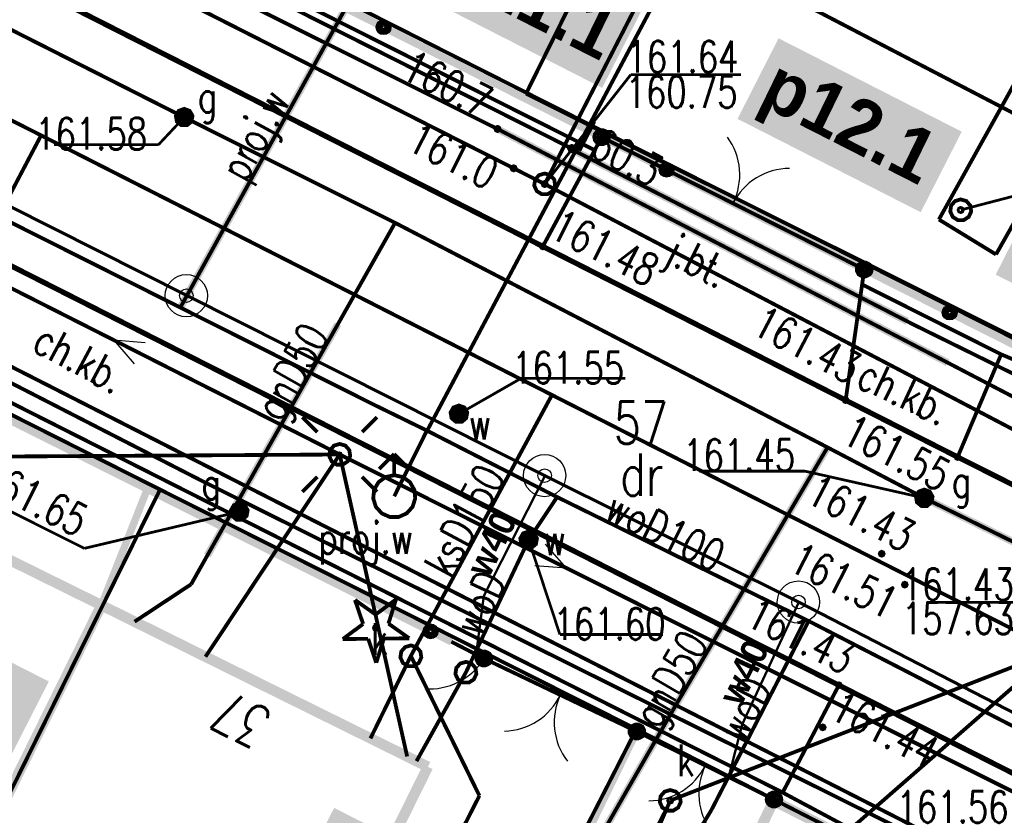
# Model space of a CAD drawing. Extents: x 0 to 7432618, y -40 to 5712028.
# Tile 27 of 165: x 7430490 to 7430514, y 5711625 to 5711644. Entities that reach past the tile are written whole.
import ezdxf
from ezdxf.enums import TextEntityAlignment as Align

# ---------------------------------------------------------------- set-up
doc = ezdxf.new("R2010")
doc.units = 0
doc.header["$MEASUREMENT"] = 0
for name, pattern in [('0', [1.5, 1, -0.5]), ('2218', [1, 0.5, -0.5]), ('3901', [0]), ('5102', [0])]:
    doc.linetypes.add(name, pattern=pattern)
for name, color, linetype in [('Dzialki', 7, 'Continuous'), ('EADTD_T_0', 7, 'Continuous'), ('EGBB_L_0', 7, 'Continuous'), ('Numery_dzialek', 7, 'Continuous'), ('OPISY', 7, 'Continuous'), ('OTK_E_T_0', 7, 'Continuous'), ('OTK_E_T_1', 7, 'Continuous'), ('OTK_L_0', 7, 'Continuous'), ('OTK_L_1', 7, 'Continuous'), ('OTK_L_2', 7, 'Continuous'), ('OTK_L_4', 7, 'Continuous'), ('OTO_L_0', 7, 'Continuous'), ('OTO_L_1', 7, 'Continuous'), ('OTO_L_2', 7, 'Continuous'), ('OTR_T_0', 7, 'Continuous'), ('OTZ_T_1', 7, 'Continuous'), ('P_SUCP_L_0', 7, 'Continuous'), ('P_SUL_L_1', 7, 'Continuous'), ('P_SUTP_L_0', 7, 'Continuous'), ('P_SUW_E_T_2', 7, 'Continuous'), ('P_SUW_T_2', 7, 'Continuous'), ('P_SUWP_E_T_0', 7, 'Continuous'), ('P_SUWP_L_0', 7, 'Continuous'), ('SUE_T_3', 7, 'Continuous'), ('SUEP_L_0', 7, 'Continuous'), ('SUER_T_0', 7, 'Continuous'), ('SUG_E_T_4', 7, 'Continuous'), ('SUG_T_2', 7, 'Continuous'), ('SUGP_E_T_0', 7, 'Continuous'), ('SUGP_L_0', 7, 'Continuous'), ('SUGR_T_0', 7, 'Continuous'), ('SUK_E_T_4', 7, 'Continuous'), ('SUK_T_3', 7, 'Continuous'), ('SUKP_E_T_0', 7, 'Continuous'), ('SUKP_L_0', 7, 'Continuous'), ('SUKR_T_0', 7, 'Continuous'), ('SUL_L_1', 7, 'Continuous'), ('SUP_L_1', 7, 'Continuous'), ('SUP_T_0', 7, 'Continuous'), ('SUP_T_2', 7, 'Continuous'), ('SUP_T_4', 7, 'Continuous'), ('SUTP_L_0', 7, 'Continuous'), ('SUTR_T_0', 7, 'Continuous'), ('SUW_E_T_2', 7, 'Continuous'), ('SUW_T_5', 7, 'Continuous'), ('SUWP_E_T_0', 7, 'Continuous'), ('SUWP_L_0', 7, 'Continuous'), ('SUWR_T_0', 7, 'Continuous'), ('Uzytki', 7, 'Continuous')]:
    doc.layers.add(name, color=color, linetype=linetype)
doc.layers.add('woda przyłącze', color=140, linetype='Continuous', lineweight=50)
doc.layers.add('woda sieć', color=150, linetype='Continuous', lineweight=70)
doc.styles.add('25', font='GOTHIC.TTF', dxfattribs={"oblique": 8, "height": 0.35})
doc.styles.add('STYL_ARIAL', font='simplex', dxfattribs={"width": 0.75, "oblique": 0.1})

# ---------------------------------------------------------------- blocks, each defined once
blk = doc.blocks.new('OTOB')
at = {"color": 0}
for centre, start, end in [((-1.5, 0), 0, 63.2606), ((1.5, 0), 116.7394, 180)]:
    blk.add_arc(centre, 1.5, start, end, dxfattribs=at)
blk = doc.blocks.new('KOGR')
at = {"color": 0}
for radius in [0.2, 0.18, 0.16, 0.14, 0.12, 0.1, 0.08, 0.06, 0.04, 0.02]:
    blk.add_circle((0, 0), radius, dxfattribs=at)
blk = doc.blocks.new('OTOF')
at = {"color": 0}
blk.add_arc((1.5, 0), 1.5, 116.7394, 180, dxfattribs=at)

msp = doc.modelspace()

# ---------------------------------------------------------------- hatches: boundary and pattern name
at = {"layer": 'woda sieć', "linetype": 'ByBlock'}
for points in [[(7430505.203, 5711644.462), (7430500.868, 5711646.671), (7430499.896, 5711644.765), (7430504.231, 5711642.556)], [(7430512.738, 5711641.52), (7430508.403, 5711643.729), (7430507.432, 5711641.823), (7430511.767, 5711639.614)], [(7430518.847, 5711637.834), (7430514.512, 5711640.043), (7430513.541, 5711638.137), (7430517.876, 5711635.928)], [(7430491.137, 5711628.509), (7430486.57, 5711630.836), (7430485.599, 5711628.93), (7430490.166, 5711626.603)], [(7430502.331, 5711623.254), (7430497.889, 5711625.517), (7430496.918, 5711623.612), (7430501.36, 5711621.348)]]:
    msp.add_hatch(color=256, dxfattribs=at).paths.add_polyline_path(points)

# ---------------------------------------------------------------- linework, layer by layer
at = {"layer": 'Dzialki', "color": 18, "true_color": 0x000000, "const_width": 0.09}
for points in [[(7430477.42, 5711655.09), (7430502.42, 5711642.45)], [(7430502.42, 5711642.45), (7430519.24, 5711633.97)], [(7430493.77, 5711633.05), (7430482.59, 5711638.68)], [(7430480.085, 5711605.413), (7430493.77, 5711633.05)], [(7430505.04, 5711627.38), (7430493.77, 5711633.05)], [(7430491.005, 5711599.894), (7430505.04, 5711627.38)], [(7430520.96, 5711619.24), (7430505.04, 5711627.38)]]:
    msp.add_lwpolyline(points, dxfattribs=at)
at = {"layer": 'EGBB_L_0', "color": 18, "true_color": 0x000000, "const_width": 0.25}
for points in [[(7430492.382, 5711630.312), (7430484.508, 5711634.204)], [(7430489.139, 5711623.738), (7430492.382, 5711630.312)], [(7430500.107, 5711626.49), (7430492.382, 5711630.312)], [(7430496.863, 5711619.926), (7430500.107, 5711626.49)], [(7430508.288, 5711625.688), (7430502.68, 5711613.991)], [(7430520.936, 5711619.231), (7430508.288, 5711625.688)]]:
    msp.add_lwpolyline(points, dxfattribs=at)
at = {"layer": 'OPISY', "color": 6}
for centre, radius in [((7430494.392, 5711637.639), 0.5), ((7430494.392, 5711637.639), 0.16), ((7430502.868, 5711633.381), 0.5), ((7430502.868, 5711633.381), 0.16), ((7430508.874, 5711630.388), 0.5), ((7430508.874, 5711630.388), 0.16)]:
    msp.add_circle(centre, radius, dxfattribs=at)
at = {"layer": 'OTK_L_0', "color": 18, "linetype": '0', "true_color": 0x000000, "const_width": 0.09}
for points in [[(7430512.64, 5711633.82), (7430477.47, 5711651.68)], [(7430475.319, 5711645.908), (7430509.83, 5711628.42)], [(7430504.219, 5711641.39), (7430502.826, 5711638.804)], [(7430510.431, 5711638.258), (7430504.219, 5711641.39)], [(7430502.826, 5711638.804), (7430509.991, 5711635.165)], [(7430509.991, 5711635.165), (7430510.431, 5711638.258)], [(7430534.85, 5711622.64), (7430512.64, 5711633.82)], [(7430509.83, 5711628.42), (7430527.02, 5711619.72)]]:
    msp.add_lwpolyline(points, dxfattribs=at)
at = {"layer": 'OTK_L_1', "color": 18, "true_color": 0x000000, "const_width": 0.125}
for points in [[(7430477.47, 5711651.68), (7430512.64, 5711633.82)], [(7430475.319, 5711645.908), (7430509.83, 5711628.42)], [(7430534.85, 5711622.64), (7430512.64, 5711633.82)], [(7430509.83, 5711628.42), (7430527.02, 5711619.72)]]:
    msp.add_lwpolyline(points, dxfattribs=at)
at = {"layer": 'OTK_L_2', "color": 18, "linetype": '0', "true_color": 0x000000, "const_width": 0.09}
for points in [[(7430504.053, 5711641.082), (7430477.152, 5711654.598)], [(7430477.47, 5711651.68), (7430502.826, 5711638.804)], [(7430509.83, 5711628.42), (7430475.319, 5711645.908)], [(7430473.26, 5711643.69), (7430508.5, 5711625.88)], [(7430502.826, 5711638.804), (7430504.053, 5711641.082)], [(7430510.38, 5711637.903), (7430509.991, 5711635.165)], [(7430513.67, 5711636.25), (7430510.38, 5711637.903)], [(7430513.67, 5711636.25), (7430512.64, 5711633.82)], [(7430512.64, 5711633.82), (7430513.67, 5711636.25)], [(7430521.174, 5711633.057), (7430513.67, 5711636.25)], [(7430509.991, 5711635.165), (7430512.64, 5711633.82)], [(7430512.64, 5711633.82), (7430534.85, 5711622.64)], [(7430509.83, 5711628.42), (7430508.5, 5711625.88)], [(7430527.02, 5711619.72), (7430509.83, 5711628.42)], [(7430508.5, 5711625.88), (7430520.936, 5711619.231)]]:
    msp.add_lwpolyline(points, dxfattribs=at)
at = {"layer": 'OTK_L_4', "color": 18, "linetype": '0', "true_color": 0x000000, "const_width": 0.09}
for points in [[(7430505.23, 5711648.08), (7430502.43, 5711642.42)], [(7430502.43, 5711642.42), (7430521.17, 5711633.06)]]:
    msp.add_lwpolyline(points, dxfattribs=at)
at = {"layer": 'OTO_L_0', "color": 18, "linetype": '3901', "true_color": 0x000000, "const_width": 0.175}
for points in [[(7430519.148, 5711633.863), (7430496.72, 5711645.17)], [(7430493.467, 5711633.058), (7430487.002, 5711636.303)], [(7430492.382, 5711630.312), (7430493.467, 5711633.058)], [(7430493.467, 5711633.058), (7430500.66, 5711629.45)], [(7430505.049, 5711627.325), (7430501.824, 5711620.703)]]:
    msp.add_lwpolyline(points, dxfattribs=at)
at = {"layer": 'OTO_L_0', "color": 18, "true_color": 0x000000}
for centre, radius in [((7430499.057, 5711643.992), 0.175), ((7430499.057, 5711643.992), 0.158), ((7430499.057, 5711643.992), 0.14), ((7430499.057, 5711643.992), 0.122), ((7430499.057, 5711643.992), 0.105), ((7430499.057, 5711643.992), 0.0875), ((7430499.057, 5711643.992), 0.07), ((7430499.057, 5711643.992), 0.0525), ((7430499.057, 5711643.992), 0.035), ((7430505.754, 5711640.616), 0.175), ((7430505.754, 5711640.616), 0.158), ((7430505.754, 5711640.616), 0.14), ((7430505.754, 5711640.616), 0.122), ((7430505.754, 5711640.616), 0.105), ((7430505.754, 5711640.616), 0.0875), ((7430505.754, 5711640.616), 0.07), ((7430505.754, 5711640.616), 0.0525), ((7430505.754, 5711640.616), 0.035), ((7430512.451, 5711637.239), 0.175), ((7430512.451, 5711637.239), 0.158), ((7430512.451, 5711637.239), 0.14), ((7430512.451, 5711637.239), 0.122), ((7430512.451, 5711637.239), 0.105), ((7430512.451, 5711637.239), 0.0875), ((7430512.451, 5711637.239), 0.07), ((7430512.451, 5711637.239), 0.0525), ((7430512.451, 5711637.239), 0.035), ((7430500.171, 5711629.695), 0.175), ((7430500.171, 5711629.695), 0.158), ((7430500.171, 5711629.695), 0.14), ((7430500.171, 5711629.695), 0.122), ((7430500.171, 5711629.695), 0.105), ((7430500.171, 5711629.695), 0.0875), ((7430500.171, 5711629.695), 0.07), ((7430500.171, 5711629.695), 0.0525), ((7430500.171, 5711629.695), 0.035)]:
    msp.add_circle(centre, radius, dxfattribs=at)
at = {"layer": 'OTO_L_1', "color": 18, "true_color": 0x000000, "const_width": 0.09}
for points in [[(7430504.219, 5711641.39), (7430510.431, 5711638.258)], [(7430510.431, 5711638.258), (7430504.219, 5711641.39)], [(7430505.049, 5711627.325), (7430501.432, 5711629.053)], [(7430501.432, 5711629.053), (7430505.049, 5711627.325)], [(7430508.295, 5711625.716), (7430505.049, 5711627.325)], [(7430505.049, 5711627.325), (7430508.295, 5711625.716)]]:
    msp.add_lwpolyline(points, dxfattribs=at)
at = {"layer": 'OTO_L_2', "color": 18, "true_color": 0x000000, "const_width": 0.09}
msp.add_lwpolyline([(7430501.432, 5711629.053), (7430500.66, 5711629.45)], dxfattribs=at)
at = {"layer": 'OTR_T_0', "color": 18, "true_color": 0x000000, "const_width": 0.09}
for points in [[(7430502.826, 5711638.849), (7430502.858, 5711638.835), (7430502.871, 5711638.804), (7430502.858, 5711638.772), (7430502.826, 5711638.759), (7430502.795, 5711638.772), (7430502.781, 5711638.804), (7430502.795, 5711638.835), (7430502.826, 5711638.849)], [(7430509.991, 5711635.21), (7430510.022, 5711635.197), (7430510.036, 5711635.165), (7430510.022, 5711635.134), (7430509.991, 5711635.12), (7430509.959, 5711635.134), (7430509.946, 5711635.165), (7430509.959, 5711635.197), (7430509.991, 5711635.21)], [(7430512.64, 5711633.865), (7430512.672, 5711633.852), (7430512.685, 5711633.82), (7430512.672, 5711633.788), (7430512.64, 5711633.775), (7430512.608, 5711633.788), (7430512.595, 5711633.82), (7430512.608, 5711633.852), (7430512.64, 5711633.865)], [(7430510.844, 5711631.577), (7430510.876, 5711631.563), (7430510.889, 5711631.531), (7430510.876, 5711631.5), (7430510.844, 5711631.486), (7430510.812, 5711631.5), (7430510.799, 5711631.531), (7430510.812, 5711631.563), (7430510.844, 5711631.577)], [(7430511.39, 5711630.845), (7430511.422, 5711630.832), (7430511.435, 5711630.8), (7430511.422, 5711630.768), (7430511.39, 5711630.755), (7430511.358, 5711630.768), (7430511.345, 5711630.8), (7430511.358, 5711630.832), (7430511.39, 5711630.845)], [(7430509.83, 5711628.465), (7430509.862, 5711628.452), (7430509.875, 5711628.42), (7430509.862, 5711628.388), (7430509.83, 5711628.375), (7430509.798, 5711628.388), (7430509.785, 5711628.42), (7430509.798, 5711628.452), (7430509.83, 5711628.465)], [(7430509.449, 5711627.468), (7430509.481, 5711627.455), (7430509.494, 5711627.423), (7430509.481, 5711627.391), (7430509.449, 5711627.378), (7430509.417, 5711627.391), (7430509.404, 5711627.423), (7430509.417, 5711627.455), (7430509.449, 5711627.468)]]:
    msp.add_lwpolyline(points, dxfattribs=at)
at = {"layer": 'OTZ_T_1', "color": 96, "true_color": 0x008000, "const_width": 0.09}
for points in [[(7430498.381, 5711630.438), (7430498.871, 5711630.092)], [(7430498.574, 5711629.87), (7430498.381, 5711630.438)], [(7430498.871, 5711630.092), (7430499.352, 5711630.451)], [(7430499.352, 5711630.451), (7430499.174, 5711629.878)], [(7430498.093, 5711629.511), (7430498.574, 5711629.87)], [(7430498.875, 5711629.821), (7430498.907, 5711629.808), (7430498.92, 5711629.776), (7430498.907, 5711629.745), (7430498.875, 5711629.731), (7430498.843, 5711629.745), (7430498.83, 5711629.776), (7430498.843, 5711629.808), (7430498.875, 5711629.821)], [(7430499.174, 5711629.878), (7430499.664, 5711629.531)], [(7430498.693, 5711629.519), (7430498.093, 5711629.511)], [(7430498.885, 5711628.951), (7430498.693, 5711629.519)], [(7430499.064, 5711629.523), (7430498.885, 5711628.951)], [(7430499.664, 5711629.531), (7430499.064, 5711629.523)]]:
    msp.add_lwpolyline(points, dxfattribs=at)
at = {"layer": 'P_SUCP_L_0', "color": 6, "linetype": '0', "true_color": 0xed00ed, "const_width": 0.09}
msp.add_lwpolyline([(7430501.211, 5711648.592), (7430517.481, 5711640.124)], dxfattribs=at)
at = {"layer": 'P_SUL_L_1', "color": 18, "true_color": 0x000000, "const_width": 0.175}
msp.add_lwpolyline([(7430494.25, 5711637.36), (7430498.71, 5711645.44)], dxfattribs=at)
at = {"layer": 'P_SUTP_L_0', "color": 30, "linetype": '0', "true_color": 0xff9100, "const_width": 0.09}
for points in [[(7430478.57, 5711643.73), (7430498.02, 5711633.88)], [(7430498.02, 5711633.88), (7430485.318, 5711633.803)], [(7430498.02, 5711633.88), (7430499.616, 5711626.733)], [(7430498.02, 5711633.88), (7430520.16, 5711622.79)]]:
    msp.add_lwpolyline(points, dxfattribs=at)
at = {"layer": 'P_SUW_T_2', "color": 5, "true_color": 0x0000ff, "const_width": 0.09}
for points in [[(7430499.31, 5711633.89), (7430498.956, 5711633.536)], [(7430499.31, 5711633.39), (7430499.31, 5711633.89)], [(7430499.31, 5711633.89), (7430499.663, 5711633.536)], [(7430499.31, 5711633.39), (7430499.513, 5711633.347), (7430499.682, 5711633.225), (7430499.786, 5711633.044), (7430499.807, 5711632.838), (7430499.743, 5711632.64), (7430499.604, 5711632.486), (7430499.414, 5711632.401), (7430499.206, 5711632.401), (7430499.016, 5711632.486), (7430498.877, 5711632.64), (7430498.813, 5711632.838), (7430498.834, 5711633.044), (7430498.938, 5711633.225), (7430499.107, 5711633.347), (7430499.31, 5711633.39)]]:
    msp.add_lwpolyline(points, dxfattribs=at)
at = {"layer": 'P_SUWP_L_0', "color": 5, "linetype": '0', "true_color": 0x0000ff, "const_width": 0.09}
for points in [[(7430494.25, 5711637.36), (7430498.71, 5711645.44)], [(7430500.08, 5711634.44), (7430499.31, 5711632.89)]]:
    msp.add_lwpolyline(points, dxfattribs=at)
at = {"layer": 'SUE_T_3', "color": 18, "true_color": 0x000000, "const_width": 0.09}
for points in [[(7430497.49, 5711634.41), (7430497.136, 5711634.764)], [(7430498.55, 5711634.41), (7430498.904, 5711634.764)], [(7430498.02, 5711634.13), (7430498.155, 5711634.09), (7430498.247, 5711633.984), (7430498.268, 5711633.844), (7430498.209, 5711633.716), (7430498.09, 5711633.64), (7430497.95, 5711633.64), (7430497.831, 5711633.716), (7430497.772, 5711633.844), (7430497.793, 5711633.984), (7430497.885, 5711634.09), (7430498.02, 5711634.13)], [(7430498.02, 5711633.905), (7430498.038, 5711633.898), (7430498.045, 5711633.88), (7430498.038, 5711633.862), (7430498.02, 5711633.855), (7430498.002, 5711633.862), (7430497.995, 5711633.88), (7430498.002, 5711633.898), (7430498.02, 5711633.905)], [(7430497.49, 5711633.35), (7430497.136, 5711632.996)], [(7430498.55, 5711633.35), (7430498.904, 5711632.996)]]:
    msp.add_lwpolyline(points, dxfattribs=at)
at = {"layer": 'SUEP_L_0', "color": 1, "true_color": 0xff0000}
for p, q in [((7430492.667, 5711636.591), (7430493.156, 5711636.022)), ((7430492.667, 5711636.591), (7430493.415, 5711636.534)), ((7430503.384, 5711631.191), (7430502.893, 5711631.758)), ((7430503.384, 5711631.191), (7430502.636, 5711631.245))]:
    msp.add_line(p, q, dxfattribs=at)
at = {"layer": 'SUEP_L_0', "color": 1, "true_color": 0xff0000, "const_width": 0.09}
for points in [[(7430503.51, 5711641.12), (7430496.36, 5711644.72)], [(7430494.79, 5711633.24), (7430474, 5711643.91)], [(7430498.08, 5711631.97), (7430479.96, 5711641.2)], [(7430503.63, 5711641.04), (7430503.51, 5711641.12)], [(7430511.45, 5711637.03), (7430503.63, 5711641.04)], [(7430511.55, 5711636.977), (7430511.45, 5711637.03)], [(7430515.851, 5711634.855), (7430511.55, 5711636.977)], [(7430498.02, 5711633.88), (7430494.844, 5711629.093)], [(7430511.71, 5711624.81), (7430494.79, 5711633.24)], [(7430513.49, 5711624.12), (7430498.08, 5711631.97)]]:
    msp.add_lwpolyline(points, dxfattribs=at)
at = {"layer": 'SUEP_L_0', "color": 1, "linetype": '5102', "true_color": 0xff0000, "const_width": 0.09}
for points in [[(7430498.02, 5711633.88), (7430478.57, 5711643.73)], [(7430519.215, 5711623.255), (7430498.02, 5711633.88)]]:
    msp.add_lwpolyline(points, dxfattribs=at)
at = {"layer": 'SUER_T_0', "color": 1, "true_color": 0xff0000, "const_width": 0.09}
msp.add_lwpolyline([(7430503.51, 5711641.183), (7430503.554, 5711641.164), (7430503.572, 5711641.12), (7430503.554, 5711641.076), (7430503.51, 5711641.058), (7430503.466, 5711641.076), (7430503.447, 5711641.12), (7430503.466, 5711641.164), (7430503.51, 5711641.183)], dxfattribs=at)
at = {"layer": 'SUG_T_2', "color": 56, "true_color": 0x808000, "const_width": 0.09}
for points in [[(7430494.34, 5711642.06), (7430494.469, 5711642.013), (7430494.537, 5711641.895), (7430494.513, 5711641.76), (7430494.408, 5711641.672), (7430494.272, 5711641.672), (7430494.167, 5711641.76), (7430494.143, 5711641.895), (7430494.211, 5711642.013), (7430494.34, 5711642.06)], [(7430494.34, 5711642.035), (7430494.452, 5711641.994), (7430494.512, 5711641.89), (7430494.492, 5711641.772), (7430494.4, 5711641.696), (7430494.28, 5711641.696), (7430494.188, 5711641.772), (7430494.168, 5711641.89), (7430494.228, 5711641.994), (7430494.34, 5711642.035)], [(7430494.34, 5711642.01), (7430494.446, 5711641.966), (7430494.49, 5711641.86), (7430494.446, 5711641.754), (7430494.34, 5711641.71), (7430494.234, 5711641.754), (7430494.19, 5711641.86), (7430494.234, 5711641.966), (7430494.34, 5711642.01)], [(7430494.34, 5711641.985), (7430494.428, 5711641.948), (7430494.465, 5711641.86), (7430494.428, 5711641.772), (7430494.34, 5711641.735), (7430494.252, 5711641.772), (7430494.215, 5711641.86), (7430494.252, 5711641.948), (7430494.34, 5711641.985)], [(7430494.34, 5711641.96), (7430494.411, 5711641.931), (7430494.44, 5711641.86), (7430494.411, 5711641.789), (7430494.34, 5711641.76), (7430494.269, 5711641.789), (7430494.24, 5711641.86), (7430494.269, 5711641.931), (7430494.34, 5711641.96)], [(7430494.34, 5711641.935), (7430494.393, 5711641.913), (7430494.415, 5711641.86), (7430494.393, 5711641.807), (7430494.34, 5711641.785), (7430494.287, 5711641.807), (7430494.265, 5711641.86), (7430494.287, 5711641.913), (7430494.34, 5711641.935)], [(7430494.34, 5711641.91), (7430494.375, 5711641.895), (7430494.39, 5711641.86), (7430494.375, 5711641.825), (7430494.34, 5711641.81), (7430494.305, 5711641.825), (7430494.29, 5711641.86), (7430494.305, 5711641.895), (7430494.34, 5711641.91)], [(7430494.34, 5711641.885), (7430494.358, 5711641.878), (7430494.365, 5711641.86), (7430494.358, 5711641.842), (7430494.34, 5711641.835), (7430494.322, 5711641.842), (7430494.315, 5711641.86), (7430494.322, 5711641.878), (7430494.34, 5711641.885)], [(7430494.34, 5711641.867), (7430494.345, 5711641.865), (7430494.347, 5711641.86), (7430494.345, 5711641.855), (7430494.34, 5711641.853), (7430494.335, 5711641.855), (7430494.333, 5711641.86), (7430494.335, 5711641.865), (7430494.34, 5711641.867)], [(7430511.85, 5711633.05), (7430511.979, 5711633.003), (7430512.047, 5711632.885), (7430512.023, 5711632.75), (7430511.918, 5711632.662), (7430511.782, 5711632.662), (7430511.677, 5711632.75), (7430511.653, 5711632.885), (7430511.721, 5711633.003), (7430511.85, 5711633.05)], [(7430511.85, 5711633.025), (7430511.963, 5711632.984), (7430512.022, 5711632.88), (7430512.002, 5711632.763), (7430511.91, 5711632.686), (7430511.79, 5711632.686), (7430511.698, 5711632.763), (7430511.678, 5711632.88), (7430511.737, 5711632.984), (7430511.85, 5711633.025)], [(7430511.85, 5711633), (7430511.956, 5711632.956), (7430512, 5711632.85), (7430511.956, 5711632.744), (7430511.85, 5711632.7), (7430511.744, 5711632.744), (7430511.7, 5711632.85), (7430511.744, 5711632.956), (7430511.85, 5711633)], [(7430511.85, 5711632.975), (7430511.938, 5711632.938), (7430511.975, 5711632.85), (7430511.938, 5711632.762), (7430511.85, 5711632.725), (7430511.762, 5711632.762), (7430511.725, 5711632.85), (7430511.762, 5711632.938), (7430511.85, 5711632.975)], [(7430511.85, 5711632.95), (7430511.921, 5711632.921), (7430511.95, 5711632.85), (7430511.921, 5711632.779), (7430511.85, 5711632.75), (7430511.779, 5711632.779), (7430511.75, 5711632.85), (7430511.779, 5711632.921), (7430511.85, 5711632.95)], [(7430511.85, 5711632.925), (7430511.903, 5711632.903), (7430511.925, 5711632.85), (7430511.903, 5711632.797), (7430511.85, 5711632.775), (7430511.797, 5711632.797), (7430511.775, 5711632.85), (7430511.797, 5711632.903), (7430511.85, 5711632.925)], [(7430511.85, 5711632.9), (7430511.885, 5711632.885), (7430511.9, 5711632.85), (7430511.885, 5711632.815), (7430511.85, 5711632.8), (7430511.815, 5711632.815), (7430511.8, 5711632.85), (7430511.815, 5711632.885), (7430511.85, 5711632.9)], [(7430511.85, 5711632.875), (7430511.868, 5711632.868), (7430511.875, 5711632.85), (7430511.868, 5711632.832), (7430511.85, 5711632.825), (7430511.832, 5711632.832), (7430511.825, 5711632.85), (7430511.832, 5711632.868), (7430511.85, 5711632.875)], [(7430511.85, 5711632.857), (7430511.855, 5711632.855), (7430511.857, 5711632.85), (7430511.855, 5711632.845), (7430511.85, 5711632.843), (7430511.845, 5711632.845), (7430511.843, 5711632.85), (7430511.845, 5711632.855), (7430511.85, 5711632.857)], [(7430495.645, 5711632.726), (7430495.774, 5711632.68), (7430495.842, 5711632.561), (7430495.818, 5711632.427), (7430495.713, 5711632.339), (7430495.577, 5711632.339), (7430495.472, 5711632.427), (7430495.448, 5711632.561), (7430495.516, 5711632.68), (7430495.645, 5711632.726)], [(7430495.645, 5711632.702), (7430495.757, 5711632.661), (7430495.817, 5711632.557), (7430495.797, 5711632.439), (7430495.705, 5711632.362), (7430495.585, 5711632.362), (7430495.493, 5711632.439), (7430495.473, 5711632.557), (7430495.532, 5711632.661), (7430495.645, 5711632.702)], [(7430495.645, 5711632.677), (7430495.751, 5711632.633), (7430495.795, 5711632.526), (7430495.751, 5711632.42), (7430495.645, 5711632.377), (7430495.539, 5711632.42), (7430495.495, 5711632.526), (7430495.539, 5711632.633), (7430495.645, 5711632.677)], [(7430495.645, 5711632.651), (7430495.733, 5711632.615), (7430495.77, 5711632.526), (7430495.733, 5711632.438), (7430495.645, 5711632.401), (7430495.556, 5711632.438), (7430495.52, 5711632.526), (7430495.556, 5711632.615), (7430495.645, 5711632.651)], [(7430495.645, 5711632.627), (7430495.716, 5711632.597), (7430495.745, 5711632.526), (7430495.716, 5711632.456), (7430495.645, 5711632.427), (7430495.574, 5711632.456), (7430495.545, 5711632.526), (7430495.574, 5711632.597), (7430495.645, 5711632.627)], [(7430495.645, 5711632.601), (7430495.698, 5711632.579), (7430495.72, 5711632.526), (7430495.698, 5711632.474), (7430495.645, 5711632.452), (7430495.592, 5711632.474), (7430495.57, 5711632.526), (7430495.592, 5711632.579), (7430495.645, 5711632.601)], [(7430495.645, 5711632.577), (7430495.68, 5711632.562), (7430495.695, 5711632.526), (7430495.68, 5711632.491), (7430495.645, 5711632.476), (7430495.61, 5711632.491), (7430495.595, 5711632.526), (7430495.61, 5711632.562), (7430495.645, 5711632.577)], [(7430495.645, 5711632.552), (7430495.663, 5711632.544), (7430495.67, 5711632.526), (7430495.663, 5711632.509), (7430495.645, 5711632.502), (7430495.627, 5711632.509), (7430495.62, 5711632.526), (7430495.627, 5711632.544), (7430495.645, 5711632.552)], [(7430495.645, 5711632.534), (7430495.65, 5711632.532), (7430495.652, 5711632.526), (7430495.65, 5711632.521), (7430495.645, 5711632.519), (7430495.64, 5711632.521), (7430495.638, 5711632.526), (7430495.64, 5711632.532), (7430495.645, 5711632.534)]]:
    msp.add_lwpolyline(points, dxfattribs=at)
at = {"layer": 'SUGP_L_0', "color": 56, "true_color": 0x808000, "const_width": 0.09}
for points in [[(7430486.932, 5711645.609), (7430494.34, 5711641.86)], [(7430494.34, 5711641.86), (7430499.331, 5711639.362)], [(7430499.331, 5711639.362), (7430497.977, 5711636.963)], [(7430499.331, 5711639.362), (7430509.562, 5711634.048)], [(7430497.977, 5711636.963), (7430494.886, 5711631.486)], [(7430509.562, 5711634.048), (7430505.889, 5711627.806)], [(7430509.562, 5711634.048), (7430511.85, 5711632.85)], [(7430511.85, 5711632.85), (7430516.838, 5711630.391)], [(7430494.886, 5711631.486), (7430494.505, 5711630.809)], [(7430494.505, 5711630.809), (7430493.167, 5711629.924)], [(7430505.889, 5711627.806), (7430503.763, 5711624.091)]]:
    msp.add_lwpolyline(points, dxfattribs=at)
at = {"layer": 'SUGR_T_0', "color": 56, "true_color": 0x808000, "const_width": 0.065}
for points in [[(7430494.34, 5711641.86), (7430493.733, 5711641.212)], [(7430494.34, 5711641.923), (7430494.384, 5711641.904), (7430494.402, 5711641.86), (7430494.384, 5711641.816), (7430494.34, 5711641.798), (7430494.296, 5711641.816), (7430494.277, 5711641.86), (7430494.296, 5711641.904), (7430494.34, 5711641.923)], [(7430491.263, 5711641.212), (7430493.733, 5711641.212)], [(7430506.529, 5711633.486), (7430509.026, 5711633.486)], [(7430511.85, 5711632.85), (7430509.026, 5711633.486)], [(7430511.85, 5711632.912), (7430511.894, 5711632.894), (7430511.912, 5711632.85), (7430511.894, 5711632.806), (7430511.85, 5711632.787), (7430511.806, 5711632.806), (7430511.787, 5711632.85), (7430511.806, 5711632.894), (7430511.85, 5711632.912)], [(7430489.795, 5711632.754), (7430491.978, 5711631.658)], [(7430495.645, 5711632.526), (7430491.978, 5711631.658)], [(7430495.645, 5711632.589), (7430495.689, 5711632.571), (7430495.707, 5711632.526), (7430495.689, 5711632.482), (7430495.645, 5711632.464), (7430495.601, 5711632.482), (7430495.582, 5711632.526), (7430495.601, 5711632.571), (7430495.645, 5711632.589)]]:
    msp.add_lwpolyline(points, dxfattribs=at)
at = {"layer": 'SUK_T_3', "color": 36, "true_color": 0x803300, "const_width": 0.09}
for points in [[(7430499.703, 5711629.362), (7430499.838, 5711629.322), (7430499.93, 5711629.216), (7430499.951, 5711629.077), (7430499.892, 5711628.948), (7430499.773, 5711628.872), (7430499.633, 5711628.872), (7430499.514, 5711628.948), (7430499.456, 5711629.077), (7430499.476, 5711629.216), (7430499.568, 5711629.322), (7430499.703, 5711629.362)], [(7430505.84, 5711625.94), (7430505.975, 5711625.9), (7430506.067, 5711625.794), (7430506.088, 5711625.654), (7430506.029, 5711625.526), (7430505.91, 5711625.45), (7430505.77, 5711625.45), (7430505.651, 5711625.526), (7430505.593, 5711625.654), (7430505.613, 5711625.794), (7430505.705, 5711625.9), (7430505.84, 5711625.94)]]:
    msp.add_lwpolyline(points, dxfattribs=at)
at = {"layer": 'SUKP_L_0', "color": 36, "true_color": 0x803300, "const_width": 0.09}
for points in [[(7430490.955, 5711641.432), (7430466.36, 5711653.9)], [(7430490.955, 5711641.432), (7430486.611, 5711633.164)], [(7430503.042, 5711635.288), (7430490.955, 5711641.432)], [(7430499.703, 5711629.112), (7430503.042, 5711635.288)], [(7430503.042, 5711635.288), (7430514.94, 5711629.24)], [(7430499.703, 5711629.112), (7430498.748, 5711627.162)], [(7430501.325, 5711625.805), (7430499.703, 5711629.112)], [(7430514.94, 5711629.24), (7430505.84, 5711625.69)], [(7430514.94, 5711629.24), (7430509.92, 5711624.855)], [(7430494.493, 5711612.348), (7430501.325, 5711625.805)], [(7430503.301, 5711619.795), (7430505.84, 5711625.69)]]:
    msp.add_lwpolyline(points, dxfattribs=at)
at = {"layer": 'SUKR_T_0', "color": 36, "true_color": 0x803300, "const_width": 0.065}
for points in [[(7430511.91, 5711630.383), (7430514.515, 5711630.383)], [(7430505.84, 5711625.69), (7430501.8, 5711617.882)], [(7430505.84, 5711625.753), (7430505.884, 5711625.734), (7430505.902, 5711625.69), (7430505.884, 5711625.646), (7430505.84, 5711625.628), (7430505.796, 5711625.646), (7430505.777, 5711625.69), (7430505.796, 5711625.734), (7430505.84, 5711625.753)]]:
    msp.add_lwpolyline(points, dxfattribs=at)
at = {"layer": 'SUL_L_1', "color": 18, "true_color": 0x000000, "const_width": 0.175}
for points in [[(7430512.403, 5711636.054), (7430501.753, 5711641.584)], [(7430511.45, 5711637.03), (7430503.63, 5711641.04)], [(7430494.886, 5711631.486), (7430497.977, 5711636.963)], [(7430509.562, 5711634.048), (7430505.889, 5711627.806)], [(7430511.85, 5711632.85), (7430516.838, 5711630.391)], [(7430505.889, 5711627.806), (7430503.763, 5711624.091)]]:
    msp.add_lwpolyline(points, dxfattribs=at)
at = {"layer": 'SUP_L_1', "color": 5, "true_color": 0x0000ff, "const_width": 0.09}
for points in [[(7430514.012, 5711642.708), (7430512.197, 5711639.441)], [(7430513.548, 5711638.614), (7430515.439, 5711641.955)], [(7430512.197, 5711639.441), (7430513.548, 5711638.614)]]:
    msp.add_lwpolyline(points, dxfattribs=at)
at = {"layer": 'SUP_T_0', "color": 30, "true_color": 0xff9100, "const_width": 0.09}
msp.add_lwpolyline([(7430502.87, 5711640.53), (7430503.005, 5711640.49), (7430503.097, 5711640.384), (7430503.117, 5711640.244), (7430503.059, 5711640.116), (7430502.94, 5711640.04), (7430502.8, 5711640.04), (7430502.681, 5711640.116), (7430502.622, 5711640.244), (7430502.643, 5711640.384), (7430502.735, 5711640.49), (7430502.87, 5711640.53)], dxfattribs=at)
at = {"layer": 'SUP_T_0', "color": 5, "true_color": 0x0000ff, "const_width": 0.09}
msp.add_lwpolyline([(7430501.005, 5711628.972), (7430501.141, 5711628.932), (7430501.233, 5711628.826), (7430501.253, 5711628.686), (7430501.194, 5711628.558), (7430501.076, 5711628.482), (7430500.935, 5711628.482), (7430500.816, 5711628.558), (7430500.758, 5711628.686), (7430500.778, 5711628.826), (7430500.87, 5711628.932), (7430501.005, 5711628.972)], dxfattribs=at)
at = {"layer": 'SUP_T_2', "color": 18, "true_color": 0x000000, "const_width": 0.09}
msp.add_lwpolyline([(7430498.02, 5711634.13), (7430498.155, 5711634.09), (7430498.247, 5711633.984), (7430498.268, 5711633.844), (7430498.209, 5711633.716), (7430498.09, 5711633.64), (7430497.95, 5711633.64), (7430497.831, 5711633.716), (7430497.772, 5711633.844), (7430497.793, 5711633.984), (7430497.885, 5711634.09), (7430498.02, 5711634.13)], dxfattribs=at)
at = {"layer": 'SUP_T_4', "color": 18, "true_color": 0x000000, "const_width": 0.09}
msp.add_lwpolyline([(7430512.713, 5711639.917), (7430512.848, 5711639.877), (7430512.94, 5711639.77), (7430512.961, 5711639.631), (7430512.902, 5711639.503), (7430512.783, 5711639.427), (7430512.643, 5711639.427), (7430512.524, 5711639.503), (7430512.466, 5711639.631), (7430512.486, 5711639.77), (7430512.578, 5711639.877), (7430512.713, 5711639.917)], dxfattribs=at)
at = {"layer": 'SUTP_L_0', "color": 30, "true_color": 0xff9100, "const_width": 0.09}
for points in [[(7430501.753, 5711641.584), (7430479.006, 5711652.949)], [(7430509.27, 5711652.74), (7430502.87, 5711640.28)], [(7430502.87, 5711640.28), (7430493.74, 5711644.91)], [(7430512.403, 5711636.054), (7430501.753, 5711641.584)], [(7430514.11, 5711634.39), (7430502.87, 5711640.28)], [(7430517.933, 5711633.168), (7430512.403, 5711636.054)]]:
    msp.add_lwpolyline(points, dxfattribs=at)
at = {"layer": 'SUTR_T_0', "color": 30, "true_color": 0xff9100, "const_width": 0.065}
for points in [[(7430502.87, 5711640.28), (7430504.907, 5711642.868)], [(7430504.907, 5711642.868), (7430507.513, 5711642.868)], [(7430501.753, 5711641.646), (7430501.797, 5711641.628), (7430501.815, 5711641.584), (7430501.797, 5711641.54), (7430501.753, 5711641.521), (7430501.709, 5711641.54), (7430501.69, 5711641.584), (7430501.709, 5711641.628), (7430501.753, 5711641.646)], [(7430502.135, 5711640.715), (7430502.179, 5711640.697), (7430502.197, 5711640.653), (7430502.179, 5711640.609), (7430502.135, 5711640.59), (7430502.09, 5711640.609), (7430502.072, 5711640.653), (7430502.09, 5711640.697), (7430502.135, 5711640.715)], [(7430502.87, 5711640.343), (7430502.914, 5711640.324), (7430502.933, 5711640.28), (7430502.914, 5711640.236), (7430502.87, 5711640.218), (7430502.826, 5711640.236), (7430502.808, 5711640.28), (7430502.826, 5711640.324), (7430502.87, 5711640.343)]]:
    msp.add_lwpolyline(points, dxfattribs=at)
at = {"layer": 'SUW_T_5', "color": 5, "true_color": 0x0000ff, "const_width": 0.09}
for points in [[(7430500.84, 5711635.04), (7430500.969, 5711634.993), (7430501.037, 5711634.875), (7430501.013, 5711634.74), (7430500.908, 5711634.652), (7430500.772, 5711634.652), (7430500.667, 5711634.74), (7430500.643, 5711634.875), (7430500.711, 5711634.993), (7430500.84, 5711635.04)], [(7430500.84, 5711635.015), (7430500.952, 5711634.974), (7430501.012, 5711634.87), (7430500.992, 5711634.753), (7430500.9, 5711634.676), (7430500.78, 5711634.676), (7430500.688, 5711634.753), (7430500.668, 5711634.87), (7430500.728, 5711634.974), (7430500.84, 5711635.015)], [(7430500.84, 5711634.99), (7430500.946, 5711634.946), (7430500.99, 5711634.84), (7430500.946, 5711634.734), (7430500.84, 5711634.69), (7430500.734, 5711634.734), (7430500.69, 5711634.84), (7430500.734, 5711634.946), (7430500.84, 5711634.99)], [(7430500.84, 5711634.965), (7430500.928, 5711634.928), (7430500.965, 5711634.84), (7430500.928, 5711634.752), (7430500.84, 5711634.715), (7430500.752, 5711634.752), (7430500.715, 5711634.84), (7430500.752, 5711634.928), (7430500.84, 5711634.965)], [(7430500.84, 5711634.94), (7430500.911, 5711634.911), (7430500.94, 5711634.84), (7430500.911, 5711634.769), (7430500.84, 5711634.74), (7430500.769, 5711634.769), (7430500.74, 5711634.84), (7430500.769, 5711634.911), (7430500.84, 5711634.94)], [(7430500.84, 5711634.915), (7430500.893, 5711634.893), (7430500.915, 5711634.84), (7430500.893, 5711634.787), (7430500.84, 5711634.765), (7430500.787, 5711634.787), (7430500.765, 5711634.84), (7430500.787, 5711634.893), (7430500.84, 5711634.915)], [(7430500.84, 5711634.89), (7430500.875, 5711634.875), (7430500.89, 5711634.84), (7430500.875, 5711634.805), (7430500.84, 5711634.79), (7430500.805, 5711634.805), (7430500.79, 5711634.84), (7430500.805, 5711634.875), (7430500.84, 5711634.89)], [(7430500.84, 5711634.865), (7430500.858, 5711634.858), (7430500.865, 5711634.84), (7430500.858, 5711634.822), (7430500.84, 5711634.815), (7430500.822, 5711634.822), (7430500.815, 5711634.84), (7430500.822, 5711634.858), (7430500.84, 5711634.865)], [(7430500.84, 5711634.847), (7430500.845, 5711634.845), (7430500.847, 5711634.84), (7430500.845, 5711634.835), (7430500.84, 5711634.833), (7430500.835, 5711634.835), (7430500.833, 5711634.84), (7430500.835, 5711634.845), (7430500.84, 5711634.847)], [(7430502.49, 5711632.06), (7430502.619, 5711632.013), (7430502.687, 5711631.895), (7430502.663, 5711631.76), (7430502.558, 5711631.672), (7430502.422, 5711631.672), (7430502.317, 5711631.76), (7430502.293, 5711631.895), (7430502.361, 5711632.013), (7430502.49, 5711632.06)], [(7430502.49, 5711632.035), (7430502.603, 5711631.994), (7430502.662, 5711631.89), (7430502.642, 5711631.772), (7430502.55, 5711631.696), (7430502.43, 5711631.696), (7430502.338, 5711631.772), (7430502.318, 5711631.89), (7430502.378, 5711631.994), (7430502.49, 5711632.035)], [(7430502.49, 5711632.01), (7430502.596, 5711631.966), (7430502.64, 5711631.86), (7430502.596, 5711631.754), (7430502.49, 5711631.71), (7430502.384, 5711631.754), (7430502.34, 5711631.86), (7430502.384, 5711631.966), (7430502.49, 5711632.01)], [(7430502.49, 5711631.985), (7430502.578, 5711631.948), (7430502.615, 5711631.86), (7430502.578, 5711631.772), (7430502.49, 5711631.735), (7430502.402, 5711631.772), (7430502.365, 5711631.86), (7430502.402, 5711631.948), (7430502.49, 5711631.985)], [(7430502.49, 5711631.96), (7430502.561, 5711631.931), (7430502.59, 5711631.86), (7430502.561, 5711631.789), (7430502.49, 5711631.76), (7430502.419, 5711631.789), (7430502.39, 5711631.86), (7430502.419, 5711631.931), (7430502.49, 5711631.96)], [(7430502.49, 5711631.935), (7430502.543, 5711631.913), (7430502.565, 5711631.86), (7430502.543, 5711631.807), (7430502.49, 5711631.785), (7430502.437, 5711631.807), (7430502.415, 5711631.86), (7430502.437, 5711631.913), (7430502.49, 5711631.935)], [(7430502.49, 5711631.91), (7430502.525, 5711631.895), (7430502.54, 5711631.86), (7430502.525, 5711631.825), (7430502.49, 5711631.81), (7430502.455, 5711631.825), (7430502.44, 5711631.86), (7430502.455, 5711631.895), (7430502.49, 5711631.91)], [(7430502.49, 5711631.885), (7430502.508, 5711631.878), (7430502.515, 5711631.86), (7430502.508, 5711631.842), (7430502.49, 5711631.835), (7430502.472, 5711631.842), (7430502.465, 5711631.86), (7430502.472, 5711631.878), (7430502.49, 5711631.885)], [(7430502.49, 5711631.867), (7430502.495, 5711631.865), (7430502.497, 5711631.86), (7430502.495, 5711631.855), (7430502.49, 5711631.853), (7430502.485, 5711631.855), (7430502.483, 5711631.86), (7430502.485, 5711631.865), (7430502.49, 5711631.867)]]:
    msp.add_lwpolyline(points, dxfattribs=at)
at = {"layer": 'SUWP_L_0', "color": 5, "true_color": 0x0000ff, "const_width": 0.09}
for points in [[(7430500.089, 5711634.443), (7430509.172, 5711651.567)], [(7430489.346, 5711639.82), (7430498.846, 5711635.05)], [(7430498.846, 5711635.05), (7430500.089, 5711634.443)], [(7430500.089, 5711634.443), (7430503.163, 5711632.873)], [(7430503.163, 5711632.873), (7430502.49, 5711631.86)], [(7430503.163, 5711632.873), (7430509.115, 5711629.939)], [(7430502.49, 5711631.86), (7430501.005, 5711628.722)], [(7430506.811, 5711625.459), (7430509.115, 5711629.939)], [(7430509.115, 5711629.939), (7430539.775, 5711614.15)], [(7430501.005, 5711628.722), (7430499.837, 5711626.623)], [(7430505.91, 5711623.98), (7430506.811, 5711625.459)]]:
    msp.add_lwpolyline(points, dxfattribs=at)
at = {"layer": 'SUWR_T_0', "color": 5, "true_color": 0x0000ff, "const_width": 0.065}
for points in [[(7430512.713, 5711639.667), (7430515.522, 5711640.4)], [(7430512.713, 5711639.729), (7430512.757, 5711639.711), (7430512.776, 5711639.667), (7430512.757, 5711639.622), (7430512.713, 5711639.604), (7430512.669, 5711639.622), (7430512.651, 5711639.667), (7430512.669, 5711639.711), (7430512.713, 5711639.729)], [(7430500.84, 5711634.84), (7430502.308, 5711635.68)], [(7430502.308, 5711635.68), (7430504.778, 5711635.68)], [(7430500.84, 5711634.902), (7430500.884, 5711634.884), (7430500.902, 5711634.84), (7430500.884, 5711634.796), (7430500.84, 5711634.777), (7430500.796, 5711634.796), (7430500.777, 5711634.84), (7430500.796, 5711634.884), (7430500.84, 5711634.902)], [(7430502.49, 5711631.923), (7430502.534, 5711631.904), (7430502.553, 5711631.86), (7430502.534, 5711631.816), (7430502.49, 5711631.798), (7430502.446, 5711631.816), (7430502.428, 5711631.86), (7430502.446, 5711631.904), (7430502.49, 5711631.923)], [(7430502.49, 5711631.86), (7430503.23, 5711629.62)], [(7430503.23, 5711629.62), (7430505.673, 5711629.62)]]:
    msp.add_lwpolyline(points, dxfattribs=at)
at = {"layer": 'Uzytki', "color": 96, "linetype": '2218', "true_color": 0x008000, "const_width": 0.09}
for points in [[(7430477.42, 5711655.09), (7430502.42, 5711642.45)], [(7430502.42, 5711642.45), (7430519.24, 5711633.97)], [(7430493.77, 5711633.05), (7430482.59, 5711638.68)], [(7430505.04, 5711627.38), (7430493.77, 5711633.05)], [(7430520.96, 5711619.24), (7430505.04, 5711627.38)]]:
    msp.add_lwpolyline(points, dxfattribs=at)
at = {"layer": 'woda przyłącze', "linetype": 'ByBlock'}
for points in [[(7430502.88, 5711633.38), (7430501.432, 5711630.533), (7430501.268, 5711629.278)], [(7430508.886, 5711630.388), (7430507.539, 5711627.492), (7430507.224, 5711626.263)]]:
    msp.add_lwpolyline(points, dxfattribs=at)
at = {"layer": 'woda sieć', "linetype": 'ByBlock'}
msp.add_lwpolyline([(7430431.278, 5711669.42), (7430434.287, 5711667.928), (7430445.875, 5711662.16), (7430458.06, 5711656.094), (7430458.51, 5711655.87), (7430466.178, 5711652.052), (7430472.614, 5711648.754), (7430478.625, 5711645.609), (7430489.122, 5711640.303), (7430494.404, 5711637.639), (7430502.868, 5711633.381), (7430508.886, 5711630.388), (7430536.283, 5711616.268), (7430539.606, 5711614.594), (7430552.541, 5711608.054), (7430564.779, 5711601.79), (7430572.726, 5711597.718), (7430584.696, 5711591.587), (7430634.227, 5711565.801), (7430646.099, 5711559.831), (7430664.645, 5711550.495), (7430676.16, 5711544.687), (7430700.274, 5711532.14), (7430700.644, 5711531.954)], dxfattribs=at)

# ---------------------------------------------------------------- block references
at = {"layer": 'OTO_L_1', "color": 18, "true_color": 0x000000}
for p in [(7430504.219, 5711641.39), (7430510.431, 5711638.258), (7430501.432, 5711629.053), (7430505.049, 5711627.325), (7430505.049, 5711627.325), (7430508.295, 5711625.716)]:
    msp.add_blockref('KOGR', p, dxfattribs=at)
for p, rotation in [((7430507.325, 5711639.824), 333.24287), ((7430503.24, 5711628.189), 154.46942), ((7430506.672, 5711626.521), 153.62717)]:
    msp.add_blockref('OTOB', p, dxfattribs=dict(at, rotation=rotation))
at = {"layer": 'OTO_L_2', "color": 18, "true_color": 0x000000, "rotation": 148.64244}
msp.add_blockref('OTOF', (7430501.432, 5711629.053), dxfattribs=at)

# ---------------------------------------------------------------- texts
at = {"layer": 'EADTD_T_0', "color": 18, "true_color": 0x000000, "style": 'STYL_ARIAL', "width": 0.75}
msp.add_text('37', height=1, rotation=153.63, dxfattribs=at).set_placement((7430496.038, 5711628.324), align=Align.BOTTOM_CENTER)
at = {"layer": 'Numery_dzialek', "color": 18, "true_color": 0x000000, "style": 'STYL_ARIAL', "width": 0.75}
msp.add_text('57', height=1, dxfattribs=at).set_placement((7430504.504, 5711635.134), align=Align.TOP_LEFT)
at = {"layer": 'OTK_E_T_0', "color": 18, "true_color": 0x000000, "style": 'STYL_ARIAL', "width": 0.75}
msp.add_text('j.bt.', height=0.75, rotation=332.9141, dxfattribs=at).set_placement((7430506.496, 5711638.466), align=Align.MIDDLE_CENTER)
at = {"layer": 'OTK_E_T_1', "color": 18, "true_color": 0x000000, "style": 'STYL_ARIAL', "width": 0.75}
for rotation, p in [(331.7626, (7430491.87, 5711636.158)), (334.9037, (7430511.374, 5711635.365))]:
    msp.add_text('ch.kb.', height=0.75, rotation=rotation, dxfattribs=at).set_placement(p, align=Align.MIDDLE_CENTER)
at = {"layer": 'OTR_T_0', "color": 18, "true_color": 0x000000, "style": 'STYL_ARIAL', "width": 0.75}
for s, rotation, p in [('161.48', 333.0242, (7430502.845, 5711638.841)), ('161.43', 332.16, (7430507.625, 5711636.564)), ('161.44', 332.5009, (7430509.468, 5711627.46))]:
    msp.add_text(s, height=0.75, rotation=rotation, dxfattribs=at).set_placement(p, align=Align.BOTTOM_LEFT)
for s, rotation, p in [('161.55', 333.0777, (7430512.555, 5711633.653)), ('161.51', 333.28, (7430511.306, 5711630.633))]:
    msp.add_text(s, height=0.75, rotation=rotation, dxfattribs=at).set_placement(p, align=Align.TOP_RIGHT)
for rotation, p in [(332.6042, (7430511.263, 5711631.352)), (333.1277, (7430509.849, 5711628.457))]:
    msp.add_text('161.43', height=0.75, rotation=rotation, dxfattribs=at).set_placement(p, align=Align.BOTTOM_RIGHT)
at = {"layer": 'P_SUW_E_T_2', "color": 5, "true_color": 0x0000ff, "style": 'STYL_ARIAL', "width": 0.75}
msp.add_text('proj.w', height=0.75, dxfattribs=at).set_placement((7430497.516, 5711631.305), align=Align.BOTTOM_LEFT)
at = {"layer": 'P_SUWP_E_T_0', "color": 5, "true_color": 0x0000ff, "style": 'STYL_ARIAL', "width": 0.75}
msp.add_text('proj.w', height=0.75, rotation=61.1022, dxfattribs=at).set_placement((7430496.001, 5711641.453), align=Align.MIDDLE_CENTER)
at = {"layer": 'SUER_T_0', "color": 1, "true_color": 0xff0000, "style": 'STYL_ARIAL', "width": 0.75}
msp.add_text('160.3', height=0.75, rotation=332.4984, dxfattribs=at).set_placement((7430503.634, 5711641.525), align=Align.MIDDLE_LEFT)
at = {"layer": 'SUG_E_T_4', "color": 56, "true_color": 0x808000, "style": 'STYL_ARIAL', "width": 0.75}
for p in [(7430494.665, 5711641.748), (7430494.752, 5711632.592), (7430512.502, 5711632.648)]:
    msp.add_text('g', height=0.75, dxfattribs=at).set_placement(p, align=Align.BOTTOM_LEFT)
at = {"layer": 'SUGP_E_T_0', "color": 56, "true_color": 0x808000, "style": 'STYL_ARIAL', "width": 0.75}
for rotation, p in [(60.5633, (7430496.879, 5711635.841)), (59.5304, (7430505.838, 5711628.572))]:
    msp.add_text('gnD50', height=0.75, rotation=rotation, dxfattribs=at).set_placement(p, align=Align.MIDDLE_CENTER)
at = {"layer": 'SUGR_T_0', "color": 56, "true_color": 0x808000, "style": 'STYL_ARIAL', "width": 0.75}
msp.add_text('161.58', height=0.75, dxfattribs=at).set_placement((7430493.463, 5711641.47), align=Align.MIDDLE_RIGHT)
msp.add_text('161.45', height=0.75, dxfattribs=at).set_placement((7430508.796, 5711633.266), align=Align.BOTTOM_RIGHT)
msp.add_text('161.65', height=0.75, rotation=333.3285, dxfattribs=at).set_placement((7430491.707, 5711631.716), align=Align.BOTTOM_RIGHT)
at = {"layer": 'SUK_E_T_4', "color": 36, "true_color": 0x803300, "style": 'STYL_ARIAL', "width": 0.75}
for p in [(7430498.76, 5711628.916), (7430506.003, 5711626.043)]:
    msp.add_text('k', height=0.75, dxfattribs=at).set_placement(p, align=Align.BOTTOM_LEFT)
at = {"layer": 'SUKP_E_T_0', "color": 36, "true_color": 0x803300, "style": 'STYL_ARIAL', "width": 0.75}
msp.add_text('ksD150', height=0.75, rotation=61.5985, dxfattribs=at).set_placement((7430500.968, 5711632.323), align=Align.MIDDLE_CENTER)
at = {"layer": 'SUKR_T_0', "color": 36, "true_color": 0x803300, "style": 'STYL_ARIAL', "width": 0.75}
for s, p in [('161.43', (7430511.318, 5711631.184)), ('157.63', (7430511.321, 5711630.375))]:
    msp.add_text(s, height=0.75, dxfattribs=at).set_placement(p, align=Align.TOP_LEFT)
at = {"layer": 'SUTR_T_0', "color": 30, "true_color": 0xff9100, "style": 'STYL_ARIAL', "width": 0.75}
for s, p in [('161.64', (7430504.803, 5711643.668)), ('160.75', (7430504.783, 5711642.834))]:
    msp.add_text(s, height=0.75, dxfattribs=at).set_placement(p, align=Align.TOP_LEFT)
msp.add_text('160.7', height=0.75, rotation=333.4521, dxfattribs=at).set_placement((7430499.601, 5711643.138), align=Align.MIDDLE_LEFT)
msp.add_text('161.0', height=0.75, rotation=333.04, dxfattribs=at).set_placement((7430501.675, 5711640.463), align=Align.MIDDLE_RIGHT)
msp.add_text('161.56', height=0.75, dxfattribs=at).set_placement((7430513.846, 5711625.541), align=Align.MIDDLE_RIGHT)
at = {"layer": 'SUW_E_T_2', "color": 5, "true_color": 0x0000ff, "style": 'STYL_ARIAL', "width": 0.75}
for p in [(7430501.077, 5711634.012), (7430502.841, 5711631.276)]:
    msp.add_text('w', height=0.75, dxfattribs=at).set_placement(p, align=Align.BOTTOM_LEFT)
at = {"layer": 'SUWP_E_T_0', "color": 5, "true_color": 0x0000ff, "style": 'STYL_ARIAL', "width": 0.75}
for s, rotation, p in [('woD100', 333.7591, (7430505.725, 5711632.068)), ('woD', 64.6807, (7430501.32, 5711630.365)), ('woD', 62.9113, (7430507.589, 5711627.861))]:
    msp.add_text(s, height=0.75, rotation=rotation, dxfattribs=at).set_placement(p, align=Align.MIDDLE_CENTER)
at = {"layer": 'SUWR_T_0', "color": 5, "true_color": 0x0000ff, "style": 'STYL_ARIAL', "width": 0.75}
for s, p in [('161.55', (7430502.099, 5711635.932)), ('161.60', (7430503.078, 5711629.87))]:
    msp.add_text(s, height=0.75, dxfattribs=at).set_placement(p, align=Align.MIDDLE_LEFT)
at = {"layer": 'Uzytki', "color": 96, "true_color": 0x008000, "style": 'STYL_ARIAL', "width": 0.75}
msp.add_text('dr', height=1, dxfattribs=at).set_placement((7430505.166, 5711632.604), align=Align.BOTTOM_CENTER)
at = {"layer": 'woda przyłącze', "color": 0, "attachment_point": 1, "rotation": 333, "style": '25'}
for s, width, insert, char_height in [('\\pxqc;\\fCentury Gothic|b1|i0|c238;\\Q-1;nieczynne \\fCentury Gothic|b1|i0;przy\\fCentury Gothic|b1|i0|c238;łącze', 11.39702, (7430509.126, 5711649.553), 0.8), ('\\fCentury Gothic|b1|i0;\\Q-1;p11.1', 15.63873, (7430500.932, 5711646.262), 1.26), ('\\fCentury Gothic|b1|i0;\\Q-1;p12.1', 15.63873, (7430508.468, 5711643.32), 1.26), ('\\pxqc;\\fCentury Gothic|b1|i0;\\Q-1;istniej\\fCentury Gothic|b1|i0|c238;ący hydrant do demontażu', 18.79702, (7430475.437, 5711632.621), 0.8)]:
    msp.add_mtext_dynamic_manual_height_columns(s, width=width, gutter_width=5, heights=[0], dxfattribs=dict(at, insert=insert, char_height=char_height))
at = {"layer": 'woda przyłącze', "char_height": 0.6174, "attachment_point": 1, "rotation": 64.0398, "style": '25'}
for insert in [(7430500.994, 5711631.208), (7430506.961, 5711628.169)]:
    msp.add_mtext_dynamic_manual_height_columns('\\fCentury Gothic|b1|i0;\\Q-1;w40', width=7.66298, gutter_width=5, heights=[0], dxfattribs=dict(at, insert=insert))

doc.saveas('drawing.dxf')
